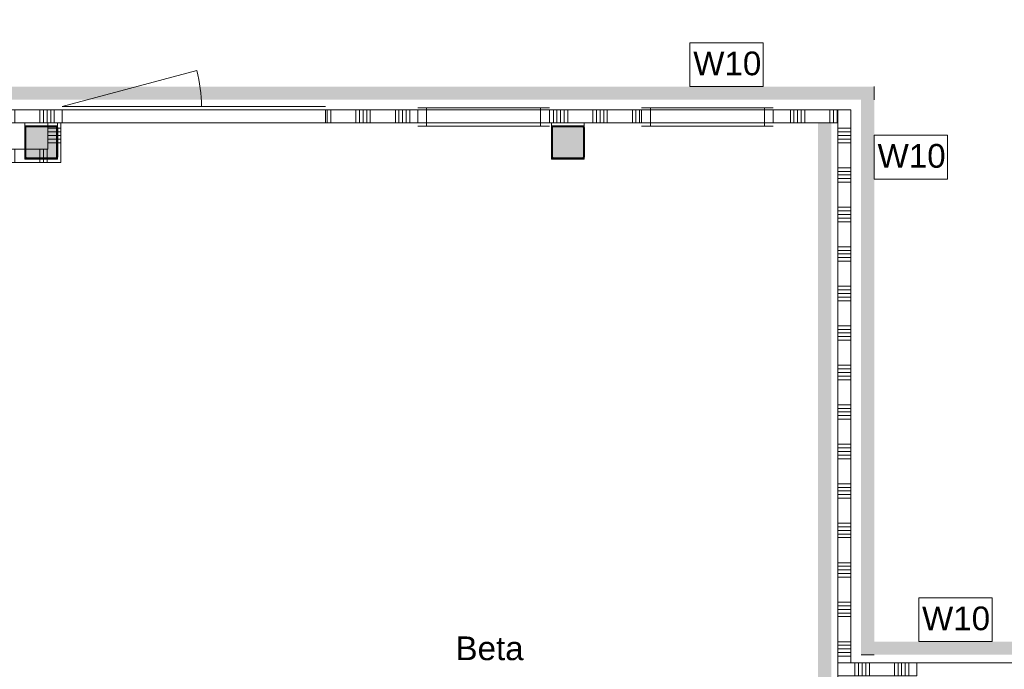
# Model space of a CAD drawing. Header units: millimetres. Extents: x -850 to 154668, y -80411 to 71019.
# Tile 223 of 236: x 81447 to 88925, y 4700 to 9635. Entities that reach past the tile are written whole.
import ezdxf
from ezdxf.enums import TextEntityAlignment as Align

# ---------------------------------------------------------------- set-up
doc = ezdxf.new("R2010")
doc.units = ezdxf.units.MM
doc.header["$MEASUREMENT"] = 0
for name, color, linetype in [('New_22 NC Binnenwanden', 7, 'Continuous'), ('New_22 NC Binnenwanden Deuren', 7, 'Continuous'), ('New_22 NC Binnenwanden Doorsnede-arcering', 7, 'Continuous'), ('New_22 NC Binnenwanden Laagscheidingslijnen', 7, 'Continuous'), ('New_22 NC Binnenwanden Ramen', 7, 'Continuous'), ('New_Info Wandafwerking aanduiding', 7, 'Continuous'), ('New_Info Wandafwerking aanduiding Doorsnede-arcering', 7, 'Continuous'), ('New_Z Ruimtefuncties', 7, 'Continuous'), ('New_Z Ruimtefuncties Zone omranding', 7, 'Continuous'), ('New_Z Ruimtefuncties Zone tekst', 7, 'Continuous'), ('S-COLS-____-OTLN.RVT S', 7, 'Continuous'), ('S-COLS-____-OTLN.RVT S 2D arcering', 7, 'Continuous')]:
    doc.layers.add(name, color=color, linetype=linetype)
doc.styles.add('GENERATED_STYLE_1', font='arial.ttf')
doc.styles.add('GENERATED_STYLE_2', font='arial.ttf')

# ---------------------------------------------------------------- blocks, each defined once
blk = doc.blocks.new('*X1420')
at = {"layer": 'New_22 NC Binnenwanden Doorsnede-arcering', "color": 254, "linetype": 'Continuous', "lineweight": 0, "true_color": 0xe9ebeb}
for p, q in [((81734.7, 8809.7), (81760, 8809.7)), ((81735, 8782.3), (81760, 8782.3)), ((81735, 8754.9), (81760, 8754.9)), ((81735, 8727.4), (81760, 8727.4)), ((81735, 8700), (81760, 8700))]:
    blk.add_line(p, q, dxfattribs=at)
blk = doc.blocks.new('*X1421')
at = {"layer": 'New_22 NC Binnenwanden Doorsnede-arcering', "color": 254, "linetype": 'Continuous', "lineweight": 0, "true_color": 0xe9ebeb}
for p, q in [((81660, 8809.7), (81670.1, 8809.7)), ((81660, 8782.3), (81670.1, 8782.3)), ((81660, 8754.9), (81670.1, 8754.9)), ((81670.1, 8809.7), (81726.7, 8809.7)), ((81670.1, 8782.3), (81727, 8782.3)), ((81670.1, 8754.9), (81727, 8754.9)), ((81660, 8727.4), (81670.1, 8727.4)), ((81660, 8700), (81670.1, 8700)), ((81670.1, 8727.4), (81727, 8727.4)), ((81670.1, 8700), (81727, 8700))]:
    blk.add_line(p, q, dxfattribs=at)
blk = doc.blocks.new('Wall_239_1', base_point=(81760, 8850))
at = {"layer": 'New_22 NC Binnenwanden', "color": 8, "linetype": 'Continuous', "lineweight": 0, "true_color": 0x778488, "flags": 128}
for points in [[(81660, 8850), (81660, 8825)], [(81760, 8850), (81660, 8850)], [(81760, 8550), (81760, 8850)], [(81660, 8817), (81660, 8650)], [(81760, 8550), (81660, 8550)]]:
    blk.add_lwpolyline(points, dxfattribs=at)
at = {"layer": 'New_22 NC Binnenwanden', "color": 8, "lineweight": 0, "true_color": 0x778488}
for name in ['*X1421', '*X1420']:
    blk.add_blockref(name, (0, 0), dxfattribs=at)
blk = doc.blocks.new('*X1425')
at = {"layer": 'New_22 NC Binnenwanden Doorsnede-arcering', "color": 254, "linetype": 'Continuous', "lineweight": 0, "true_color": 0xe9ebeb}
for p, q in [((80509.7, 8624.7), (80509.7, 8559.3)), ((80454.9, 8569.9), (80454.9, 8559.3)), ((80454.9, 8559.3), (80454.9, 8550)), ((80482.3, 8597.3), (80482.3, 8559.3)), ((80482.3, 8559.3), (80482.3, 8550)), ((80509.7, 8559.3), (80509.7, 8550))]:
    blk.add_line(p, q, dxfattribs=at)
blk = doc.blocks.new('*X1426')
at = {"layer": 'New_22 NC Binnenwanden Doorsnede-arcering', "color": 254, "linetype": 'Continuous', "lineweight": 0, "true_color": 0xe9ebeb}
for p, q in [((80700, 8650), (80700, 8559.3)), ((80700, 8559.3), (80700, 8550))]:
    blk.add_line(p, q, dxfattribs=at)
blk = doc.blocks.new('*X1427')
at = {"layer": 'New_22 NC Binnenwanden Doorsnede-arcering', "color": 254, "linetype": 'Continuous', "lineweight": 0, "true_color": 0xe9ebeb}
for p, q in [((81000, 8650), (81000, 8559.3)), ((81027.4, 8650), (81027.4, 8559.3)), ((81054.9, 8650), (81054.9, 8559.3)), ((81082.3, 8650), (81082.3, 8559.3)), ((81109.7, 8650), (81109.7, 8559.3)), ((81300, 8650), (81300, 8559.3)), ((81327.4, 8650), (81327.4, 8559.3)), ((81354.9, 8650), (81354.9, 8559.3)), ((81382.3, 8650), (81382.3, 8559.3)), ((81409.7, 8650), (81409.7, 8559.3)), ((81000, 8559.3), (81000, 8550)), ((81027.4, 8559.3), (81027.4, 8550)), ((81054.9, 8559.3), (81054.9, 8550)), ((81082.3, 8559.3), (81082.3, 8550)), ((81109.7, 8559.3), (81109.7, 8550)), ((81300, 8559.3), (81300, 8550)), ((81327.4, 8559.3), (81327.4, 8550)), ((81354.9, 8559.3), (81354.9, 8550)), ((81382.3, 8559.3), (81382.3, 8550)), ((81409.7, 8559.3), (81409.7, 8550)), ((81600, 8575), (81600, 8559.3)), ((81600, 8559.3), (81600, 8550)), ((81627.4, 8575), (81627.4, 8559.3)), ((81627.4, 8559.3), (81627.4, 8550)), ((81654.9, 8575), (81654.9, 8559.3)), ((81654.9, 8559.3), (81654.9, 8550))]:
    blk.add_line(p, q, dxfattribs=at)
blk = doc.blocks.new('*X1428')
at = {"layer": 'New_22 NC Binnenwanden Doorsnede-arcering', "color": 254, "linetype": 'Continuous', "lineweight": 0, "true_color": 0xe9ebeb}
for p, q in [((81600, 8650), (81600, 8583)), ((81627.4, 8650), (81627.4, 8583)), ((81654.9, 8650), (81654.9, 8583))]:
    blk.add_line(p, q, dxfattribs=at)
blk = doc.blocks.new('*X1429')
at = {"layer": 'New_22 NC Binnenwanden Doorsnede-arcering', "color": 254, "linetype": 'Continuous', "lineweight": 0, "true_color": 0xe9ebeb}
for p, q in [((80454.9, 8650), (80454.9, 8569.9)), ((80482.3, 8650), (80482.3, 8597.3)), ((80509.7, 8650), (80509.7, 8624.7))]:
    blk.add_line(p, q, dxfattribs=at)
blk = doc.blocks.new('Wall_240_1', base_point=(81760, 8550))
at = {"layer": 'New_22 NC Binnenwanden', "color": 8, "linetype": 'Continuous', "lineweight": 0, "true_color": 0x778488, "flags": 128}
for points in [[(80435, 8550), (80435, 8650)], [(81485, 8650), (80535, 8650)], [(81660, 8650), (81493, 8650)], [(80435, 8550), (80710, 8550)], [(80810, 8550), (81660, 8550)]]:
    blk.add_lwpolyline(points, dxfattribs=at)
at = {"layer": 'New_22 NC Binnenwanden Laagscheidingslijnen', "color": 8, "linetype": 'Continuous', "lineweight": 0, "true_color": 0x778488}
for p, q in [((80710, 8650), (80710, 8550)), ((80810, 8550), (80810, 8650))]:
    blk.add_line(p, q, dxfattribs=at)
at = {"layer": 'New_22 NC Binnenwanden', "color": 8, "lineweight": 0, "true_color": 0x778488}
for name in ['*X1429', '*X1425', '*X1426', '*X1427', '*X1428']:
    blk.add_blockref(name, (0, 0), dxfattribs=at)
blk = doc.blocks.new('Wall_327_1', base_point=(87560, 8850))
at = {"layer": 'New_Info Wandafwerking aanduiding Doorsnede-arcering', "linetype": 'Continuous', "lineweight": 0, "true_color": 0x000000}
blk.add_hatch(color=18, dxfattribs=at).paths.add_polyline_path([(87510, 8850), (87510, 0), (87610, 0), (87610, 8850)])
at = {"layer": 'New_Info Wandafwerking aanduiding', "color": 9, "linetype": 'Continuous', "lineweight": 0, "flags": 128}
for points in [[(87610, 8850), (87510, 8850)], [(87610, 0), (87510, 0)]]:
    blk.add_lwpolyline(points, dxfattribs=at)
blk = doc.blocks.new('Column 103[103]_1', base_point=(0.5, 3))
at = {"layer": 'S-COLS-____-OTLN.RVT S 2D arcering', "linetype": 'Continuous', "lineweight": 0, "true_color": 0x778488}
h = blk.add_hatch(color=8, dxfattribs=at)
h.paths.add_polyline_path([(81485.5, 8591), (81486.5, 8586), (81489.3, 8581.8), (81493.5, 8578.9), (81498.5, 8578), (81722.5, 8578), (81727.5, 8578.9), (81731.7, 8581.8), (81734.5, 8586), (81735.5, 8591), (81735.5, 8815), (81734.5, 8819.9), (81731.7, 8824.1), (81727.5, 8827), (81722.5, 8828), (81498.5, 8828), (81493.5, 8827), (81489.3, 8824.1), (81486.5, 8819.9), (81485.5, 8815)])
h.paths.add_polyline_path([(81722.5, 8586), (81498.5, 8586), (81496.6, 8586.3), (81495, 8587.4), (81493.9, 8589), (81493.5, 8591), (81493.5, 8815), (81493.9, 8816.9), (81495, 8818.5), (81496.6, 8819.6), (81498.5, 8820), (81722.5, 8820), (81724.4, 8819.6), (81726.1, 8818.5), (81727.1, 8816.9), (81727.5, 8815), (81727.5, 8591), (81727.1, 8589), (81726.1, 8587.4), (81724.4, 8586.3)], flags=0)
blk.add_hatch(color=8, dxfattribs=at).paths.add_polyline_path([(81722.5, 8820), (81498.5, 8820), (81496.6, 8819.6), (81495, 8818.5), (81493.9, 8816.9), (81493.5, 8815), (81493.5, 8591), (81493.9, 8589), (81495, 8587.4), (81496.6, 8586.3), (81498.5, 8586), (81722.5, 8586), (81724.4, 8586.3), (81726.1, 8587.4), (81727.1, 8589), (81727.5, 8591), (81727.5, 8815), (81727.1, 8816.9), (81726.1, 8818.5), (81724.4, 8819.6)])
at = {"layer": 'S-COLS-____-OTLN.RVT S', "color": 1, "linetype": 'Continuous', "lineweight": 0}
for p, q in [((81489.3, 8824.1), (81486.5, 8819.9)), ((81493.5, 8827), (81489.3, 8824.1)), ((81498.5, 8828), (81493.5, 8827)), ((81722.5, 8828), (81498.5, 8828)), ((81727.5, 8827), (81722.5, 8828)), ((81731.7, 8824.1), (81727.5, 8827)), ((81734.5, 8819.9), (81731.7, 8824.1)), ((81486.5, 8819.9), (81485.5, 8815)), ((81485.5, 8815), (81485.5, 8591)), ((81493.5, 8815), (81493.9, 8816.9)), ((81493.5, 8591), (81493.5, 8815)), ((81493.9, 8816.9), (81495, 8818.5)), ((81495, 8818.5), (81496.6, 8819.6)), ((81496.6, 8819.6), (81498.5, 8820)), ((81498.5, 8820), (81722.5, 8820)), ((81722.5, 8820), (81724.4, 8819.6)), ((81724.4, 8819.6), (81726.1, 8818.5)), ((81726.1, 8818.5), (81727.1, 8816.9)), ((81727.1, 8816.9), (81727.5, 8815)), ((81727.5, 8815), (81727.5, 8591)), ((81735.5, 8815), (81734.5, 8819.9)), ((81735.5, 8591), (81735.5, 8815)), ((81485.5, 8591), (81486.5, 8586)), ((81486.5, 8586), (81489.3, 8581.8)), ((81489.3, 8581.8), (81493.5, 8578.9)), ((81493.9, 8589), (81493.5, 8591)), ((81493.5, 8578.9), (81498.5, 8578)), ((81495, 8587.4), (81493.9, 8589)), ((81496.6, 8586.3), (81495, 8587.4)), ((81498.5, 8586), (81496.6, 8586.3)), ((81722.5, 8586), (81498.5, 8586)), ((81498.5, 8578), (81722.5, 8578)), ((81724.4, 8586.3), (81722.5, 8586)), ((81722.5, 8578), (81727.5, 8578.9)), ((81726.1, 8587.4), (81724.4, 8586.3)), ((81727.1, 8589), (81726.1, 8587.4)), ((81727.5, 8591), (81727.1, 8589)), ((81727.5, 8578.9), (81731.7, 8581.8)), ((81731.7, 8581.8), (81734.5, 8586)), ((81734.5, 8586), (81735.5, 8591))]:
    blk.add_line(p, q, dxfattribs=at)
blk = doc.blocks.new('Column 104[104]_1', base_point=(0.5, 3))
at = {"layer": 'S-COLS-____-OTLN.RVT S 2D arcering', "linetype": 'Continuous', "lineweight": 0, "true_color": 0x778488}
h = blk.add_hatch(color=8, dxfattribs=at)
h.paths.add_polyline_path([(85485.5, 8591), (85486.5, 8586), (85489.3, 8581.8), (85493.5, 8578.9), (85498.5, 8578), (85722.5, 8578), (85727.5, 8578.9), (85731.7, 8581.8), (85734.5, 8586), (85735.5, 8591), (85735.5, 8815), (85734.5, 8819.9), (85731.7, 8824.1), (85727.5, 8827), (85722.5, 8828), (85498.5, 8828), (85493.5, 8827), (85489.3, 8824.1), (85486.5, 8819.9), (85485.5, 8815)])
h.paths.add_polyline_path([(85722.5, 8586), (85498.5, 8586), (85496.6, 8586.3), (85495, 8587.4), (85493.9, 8589), (85493.5, 8591), (85493.5, 8815), (85493.9, 8816.9), (85495, 8818.5), (85496.6, 8819.6), (85498.5, 8820), (85722.5, 8820), (85724.4, 8819.6), (85726.1, 8818.5), (85727.1, 8816.9), (85727.5, 8815), (85727.5, 8591), (85727.1, 8589), (85726.1, 8587.4), (85724.4, 8586.3)], flags=0)
blk.add_hatch(color=8, dxfattribs=at).paths.add_polyline_path([(85722.5, 8820), (85498.5, 8820), (85496.6, 8819.6), (85495, 8818.5), (85493.9, 8816.9), (85493.5, 8815), (85493.5, 8591), (85493.9, 8589), (85495, 8587.4), (85496.6, 8586.3), (85498.5, 8586), (85722.5, 8586), (85724.4, 8586.3), (85726.1, 8587.4), (85727.1, 8589), (85727.5, 8591), (85727.5, 8815), (85727.1, 8816.9), (85726.1, 8818.5), (85724.4, 8819.6)])
at = {"layer": 'S-COLS-____-OTLN.RVT S', "color": 1, "linetype": 'Continuous', "lineweight": 0}
for p, q in [((85489.3, 8824.1), (85486.5, 8819.9)), ((85493.5, 8827), (85489.3, 8824.1)), ((85498.5, 8828), (85493.5, 8827)), ((85722.5, 8828), (85498.5, 8828)), ((85727.5, 8827), (85722.5, 8828)), ((85731.7, 8824.1), (85727.5, 8827)), ((85734.5, 8819.9), (85731.7, 8824.1)), ((85486.5, 8819.9), (85485.5, 8815)), ((85485.5, 8815), (85485.5, 8591)), ((85493.5, 8815), (85493.9, 8816.9)), ((85493.5, 8591), (85493.5, 8815)), ((85493.9, 8816.9), (85495, 8818.5)), ((85495, 8818.5), (85496.6, 8819.6)), ((85496.6, 8819.6), (85498.5, 8820)), ((85498.5, 8820), (85722.5, 8820)), ((85722.5, 8820), (85724.4, 8819.6)), ((85724.4, 8819.6), (85726.1, 8818.5)), ((85726.1, 8818.5), (85727.1, 8816.9)), ((85727.1, 8816.9), (85727.5, 8815)), ((85727.5, 8815), (85727.5, 8591)), ((85735.5, 8815), (85734.5, 8819.9)), ((85735.5, 8591), (85735.5, 8815)), ((85485.5, 8591), (85486.5, 8586)), ((85486.5, 8586), (85489.3, 8581.8)), ((85489.3, 8581.8), (85493.5, 8578.9)), ((85493.9, 8589), (85493.5, 8591)), ((85493.5, 8578.9), (85498.5, 8578)), ((85495, 8587.4), (85493.9, 8589)), ((85496.6, 8586.3), (85495, 8587.4)), ((85498.5, 8586), (85496.6, 8586.3)), ((85722.5, 8586), (85498.5, 8586)), ((85498.5, 8578), (85722.5, 8578)), ((85724.4, 8586.3), (85722.5, 8586)), ((85722.5, 8578), (85727.5, 8578.9)), ((85726.1, 8587.4), (85724.4, 8586.3)), ((85727.1, 8589), (85726.1, 8587.4)), ((85727.5, 8591), (85727.1, 8589)), ((85727.5, 8578.9), (85731.7, 8581.8)), ((85731.7, 8581.8), (85734.5, 8586)), ((85734.5, 8586), (85735.5, 8591))]:
    blk.add_line(p, q, dxfattribs=at)
blk = doc.blocks.new('*X2585')
at = {"layer": 'New_22 NC Binnenwanden Doorsnede-arcering', "color": 254, "linetype": 'Continuous', "lineweight": 0, "true_color": 0xe9ebeb}
for p, q in [((87790.3, 4650), (87790.3, 4750)), ((87817.7, 4650), (87817.7, 4750)), ((87845.1, 4650), (87845.1, 4750)), ((87872.6, 4650), (87872.6, 4750)), ((87900, 4650), (87900, 4750)), ((88090.3, 4650), (88090.3, 4750)), ((88117.7, 4650), (88117.7, 4750)), ((88145.1, 4650), (88145.1, 4750)), ((88172.6, 4650), (88172.6, 4750)), ((88200, 4650), (88200, 4750))]:
    blk.add_line(p, q, dxfattribs=at)
blk = doc.blocks.new('*X2586')
at = {"layer": 'New_22 NC Binnenwanden Doorsnede-arcering', "color": 254, "linetype": 'Continuous', "lineweight": 0, "true_color": 0xe9ebeb}
for p, q in [((89672.6, 4650), (89672.6, 4750)), ((89700, 4650), (89700, 4750))]:
    blk.add_line(p, q, dxfattribs=at)
blk = doc.blocks.new('D1 zl1-b 22')
at = {"layer": 'New_22 NC Binnenwanden Deuren', "color": 1, "linetype": 'Continuous', "lineweight": 0}
for p, q in [((700, 0), (-321, 273.6)), ((-700, 0), (-357, 0)), ((700, 0), (-357, 0))]:
    blk.add_line(p, q, dxfattribs=at)
at = {"layer": 'New_22 NC Binnenwanden Deuren', "color": 7, "linetype": 'Continuous', "lineweight": 0}
for p, q in [((-700, -114), (-700, -14)), ((-700, -114), (-700, -14)), ((700, -114), (700, -14)), ((700, -114), (700, -14))]:
    blk.add_line(p, q, dxfattribs=at)
at = {"layer": 'New_22 NC Binnenwanden Deuren', "color": 1, "linetype": 'Continuous', "lineweight": 0}
blk.add_arc((700, 0), 1057, 165, 180, dxfattribs=at)
blk = doc.blocks.new('Wall_517_1', base_point=(87660, 4750))
at = {"layer": 'New_22 NC Binnenwanden', "color": 8, "linetype": 'Continuous', "lineweight": 0, "true_color": 0x778488}
for p, q in [((88260, 4750), (88260, 4650)), ((89660, 4750), (89660, 4650))]:
    blk.add_line(p, q, dxfattribs=at)
at = {"layer": 'New_22 NC Binnenwanden', "color": 8, "linetype": 'Continuous', "lineweight": 0, "true_color": 0x778488, "flags": 128}
for points in [[(88260, 4750), (87660, 4750)], [(87660, 4750), (87660, 4650)], [(89810, 4750), (89660, 4750)], [(89810, 4750), (89810, 4650)], [(87760, 4650), (88260, 4650)], [(89660, 4650), (89710, 4650)]]:
    blk.add_lwpolyline(points, dxfattribs=at)
at = {"layer": 'New_22 NC Binnenwanden Laagscheidingslijnen', "color": 8, "linetype": 'Continuous', "lineweight": 0, "true_color": 0x778488}
for p, q in [((87760, 4650), (87660, 4650)), ((89810, 4650), (89710, 4650))]:
    blk.add_line(p, q, dxfattribs=at)
at = {"layer": 'New_22 NC Binnenwanden', "color": 8, "lineweight": 0, "true_color": 0x778488}
for name in ['*X2585', '*X2586']:
    blk.add_blockref(name, (0, 0), dxfattribs=at)
at = {"layer": 'New_22 NC Binnenwanden Deuren', "color": 1, "linetype": 'Continuous', "lineweight": 0, "zscale": 1000, "rotation": 179.9999168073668}
blk.add_blockref('D1 zl1-b 22', (88960, 4636), dxfattribs=at)
blk = doc.blocks.new('*X2760')
at = {"layer": 'New_22 NC Binnenwanden Doorsnede-arcering', "color": 254, "linetype": 'Continuous', "lineweight": 0, "true_color": 0xe9ebeb}
for p, q in [((87660, 8809.7), (87733, 8809.7)), ((87660, 8782.3), (87733, 8782.3)), ((87660, 8754.9), (87733, 8754.9)), ((87733, 8809.7), (87760, 8809.7)), ((87733, 8782.3), (87760, 8782.3)), ((87733, 8754.9), (87760, 8754.9)), ((87660, 8727.4), (87733, 8727.4)), ((87660, 8700), (87733, 8700)), ((87733, 8727.4), (87760, 8727.4)), ((87733, 8700), (87760, 8700)), ((87660, 8509.7), (87733, 8509.7)), ((87660, 8482.3), (87733, 8482.3)), ((87660, 8454.9), (87733, 8454.9)), ((87733, 8509.7), (87760, 8509.7)), ((87733, 8482.3), (87760, 8482.3)), ((87733, 8454.9), (87760, 8454.9)), ((87660, 8427.4), (87733, 8427.4)), ((87660, 8400), (87733, 8400)), ((87733, 8427.4), (87760, 8427.4)), ((87733, 8400), (87760, 8400)), ((87660, 8209.7), (87733, 8209.7)), ((87660, 8182.3), (87733, 8182.3)), ((87660, 8154.9), (87733, 8154.9)), ((87733, 8209.7), (87760, 8209.7)), ((87733, 8182.3), (87760, 8182.3)), ((87733, 8154.9), (87760, 8154.9)), ((87660, 8127.4), (87733, 8127.4)), ((87660, 8100), (87733, 8100)), ((87733, 8127.4), (87760, 8127.4)), ((87733, 8100), (87760, 8100)), ((87660, 7909.7), (87733, 7909.7)), ((87660, 7882.3), (87733, 7882.3)), ((87660, 7854.9), (87733, 7854.9)), ((87733, 7909.7), (87760, 7909.7)), ((87733, 7882.3), (87760, 7882.3)), ((87733, 7854.9), (87760, 7854.9)), ((87660, 7827.4), (87733, 7827.4)), ((87660, 7800), (87733, 7800)), ((87733, 7827.4), (87760, 7827.4)), ((87733, 7800), (87760, 7800)), ((87660, 7609.7), (87733, 7609.7)), ((87660, 7582.3), (87733, 7582.3)), ((87660, 7554.9), (87733, 7554.9)), ((87733, 7609.7), (87760, 7609.7)), ((87733, 7582.3), (87760, 7582.3)), ((87733, 7554.9), (87760, 7554.9)), ((87660, 7527.4), (87733, 7527.4)), ((87660, 7500), (87733, 7500)), ((87733, 7527.4), (87760, 7527.4)), ((87733, 7500), (87760, 7500)), ((87660, 7309.7), (87733, 7309.7)), ((87660, 7282.3), (87733, 7282.3)), ((87660, 7254.9), (87733, 7254.9)), ((87733, 7309.7), (87760, 7309.7)), ((87733, 7282.3), (87760, 7282.3)), ((87733, 7254.9), (87760, 7254.9)), ((87660, 7227.4), (87733, 7227.4)), ((87660, 7200), (87733, 7200)), ((87733, 7227.4), (87760, 7227.4)), ((87733, 7200), (87760, 7200)), ((87660, 7009.7), (87733, 7009.7)), ((87660, 6982.3), (87733, 6982.3)), ((87660, 6954.9), (87733, 6954.9)), ((87733, 7009.7), (87760, 7009.7)), ((87733, 6982.3), (87760, 6982.3)), ((87733, 6954.9), (87760, 6954.9)), ((87660, 6927.4), (87733, 6927.4)), ((87660, 6900), (87733, 6900)), ((87733, 6927.4), (87760, 6927.4)), ((87733, 6900), (87760, 6900)), ((87660, 6709.7), (87733, 6709.7)), ((87660, 6682.3), (87733, 6682.3)), ((87733, 6709.7), (87760, 6709.7)), ((87733, 6682.3), (87760, 6682.3)), ((87660, 6654.9), (87733, 6654.9)), ((87660, 6627.4), (87733, 6627.4)), ((87660, 6600), (87733, 6600)), ((87733, 6654.9), (87760, 6654.9)), ((87733, 6627.4), (87760, 6627.4)), ((87733, 6600), (87760, 6600)), ((87660, 6409.7), (87733, 6409.7)), ((87660, 6382.3), (87733, 6382.3)), ((87733, 6409.7), (87760, 6409.7)), ((87733, 6382.3), (87760, 6382.3)), ((87660, 6354.9), (87733, 6354.9)), ((87660, 6327.4), (87733, 6327.4)), ((87660, 6300), (87733, 6300)), ((87733, 6354.9), (87760, 6354.9)), ((87733, 6327.4), (87760, 6327.4)), ((87733, 6300), (87760, 6300)), ((87660, 6109.7), (87733, 6109.7)), ((87660, 6082.3), (87733, 6082.3)), ((87733, 6109.7), (87760, 6109.7)), ((87733, 6082.3), (87760, 6082.3)), ((87660, 6054.9), (87733, 6054.9)), ((87660, 6027.4), (87733, 6027.4)), ((87660, 6000), (87733, 6000)), ((87733, 6054.9), (87760, 6054.9)), ((87733, 6027.4), (87760, 6027.4)), ((87733, 6000), (87760, 6000)), ((87660, 5809.7), (87733, 5809.7)), ((87660, 5782.3), (87733, 5782.3)), ((87733, 5809.7), (87760, 5809.7)), ((87733, 5782.3), (87760, 5782.3)), ((87660, 5754.9), (87733, 5754.9)), ((87660, 5727.4), (87733, 5727.4)), ((87660, 5700), (87733, 5700)), ((87733, 5754.9), (87760, 5754.9)), ((87733, 5727.4), (87760, 5727.4)), ((87733, 5700), (87760, 5700)), ((87660, 5509.7), (87733, 5509.7)), ((87660, 5482.3), (87733, 5482.3)), ((87733, 5509.7), (87760, 5509.7)), ((87733, 5482.3), (87760, 5482.3)), ((87660, 5454.9), (87733, 5454.9)), ((87660, 5427.4), (87733, 5427.4)), ((87660, 5400), (87733, 5400)), ((87733, 5454.9), (87760, 5454.9)), ((87733, 5427.4), (87760, 5427.4)), ((87733, 5400), (87760, 5400)), ((87660, 5209.7), (87733, 5209.7)), ((87660, 5182.3), (87733, 5182.3)), ((87733, 5209.7), (87760, 5209.7)), ((87733, 5182.3), (87760, 5182.3)), ((87660, 5154.9), (87733, 5154.9)), ((87660, 5127.4), (87733, 5127.4)), ((87660, 5100), (87733, 5100)), ((87733, 5154.9), (87760, 5154.9)), ((87733, 5127.4), (87760, 5127.4)), ((87733, 5100), (87760, 5100)), ((87660, 4909.7), (87733, 4909.7)), ((87660, 4882.3), (87733, 4882.3)), ((87733, 4909.7), (87760, 4909.7)), ((87733, 4882.3), (87760, 4882.3)), ((87660, 4854.9), (87733, 4854.9)), ((87660, 4827.4), (87733, 4827.4)), ((87660, 4800), (87733, 4800)), ((87733, 4854.9), (87760, 4854.9)), ((87733, 4827.4), (87760, 4827.4)), ((87733, 4800), (87760, 4800))]:
    blk.add_line(p, q, dxfattribs=at)
blk = doc.blocks.new('Wall_572_1', base_point=(87760, 4750))
at = {"layer": 'New_22 NC Binnenwanden', "color": 8, "linetype": 'Continuous', "lineweight": 0, "true_color": 0x778488, "flags": 128}
for points in [[(87760, 8950), (87660, 8950)], [(87660, 8950), (87660, 4750)], [(87760, 4750), (87760, 8950)], [(87760, 4750), (87660, 4750)]]:
    blk.add_lwpolyline(points, dxfattribs=at)
at = {"layer": 'New_22 NC Binnenwanden', "color": 8, "lineweight": 0, "true_color": 0x778488}
blk.add_blockref('*X2760', (0, 0), dxfattribs=at)
blk = doc.blocks.new('*X2824')
at = {"layer": 'New_22 NC Binnenwanden Doorsnede-arcering', "color": 254, "linetype": 'Continuous', "lineweight": 0, "true_color": 0xe9ebeb}
for p, q in [((80454.9, 8950), (80454.9, 8916)), ((80454.9, 8916), (80454.9, 8850)), ((80482.3, 8950), (80482.3, 8916)), ((80482.3, 8916), (80482.3, 8850)), ((80509.7, 8950), (80509.7, 8916)), ((80509.7, 8916), (80509.7, 8850)), ((80700, 8950), (80700, 8916)), ((80700, 8916), (80700, 8850)), ((80727.4, 8950), (80727.4, 8916)), ((80727.4, 8916), (80727.4, 8850)), ((80754.9, 8950), (80754.9, 8916)), ((80754.9, 8916), (80754.9, 8850)), ((80782.3, 8950), (80782.3, 8916)), ((80782.3, 8916), (80782.3, 8850)), ((80809.7, 8950), (80809.7, 8916)), ((80809.7, 8916), (80809.7, 8850)), ((81000, 8950), (81000, 8916)), ((81000, 8916), (81000, 8850)), ((81027.4, 8950), (81027.4, 8916)), ((81027.4, 8916), (81027.4, 8850)), ((81054.9, 8950), (81054.9, 8916)), ((81054.9, 8916), (81054.9, 8850)), ((81082.3, 8950), (81082.3, 8916)), ((81082.3, 8916), (81082.3, 8850)), ((81109.7, 8950), (81109.7, 8916)), ((81109.7, 8916), (81109.7, 8850)), ((81300, 8950), (81300, 8916)), ((81300, 8916), (81300, 8850)), ((81327.4, 8950), (81327.4, 8916)), ((81327.4, 8916), (81327.4, 8850)), ((81354.9, 8950), (81354.9, 8916)), ((81354.9, 8916), (81354.9, 8850)), ((81382.3, 8950), (81382.3, 8916)), ((81382.3, 8916), (81382.3, 8850)), ((81409.7, 8950), (81409.7, 8916)), ((81409.7, 8916), (81409.7, 8850)), ((81600, 8950), (81600, 8916)), ((81600, 8916), (81600, 8850)), ((81627.4, 8950), (81627.4, 8916)), ((81627.4, 8916), (81627.4, 8850)), ((81654.9, 8950), (81654.9, 8916)), ((81654.9, 8916), (81654.9, 8850)), ((81682.3, 8950), (81682.3, 8916)), ((81682.3, 8916), (81682.3, 8850)), ((81709.7, 8950), (81709.7, 8916)), ((81709.7, 8916), (81709.7, 8850))]:
    blk.add_line(p, q, dxfattribs=at)
blk = doc.blocks.new('*X2825')
at = {"layer": 'New_22 NC Binnenwanden Doorsnede-arcering', "color": 254, "linetype": 'Continuous', "lineweight": 0, "true_color": 0xe9ebeb}
for p, q in [((83782.3, 8950), (83782.3, 8916)), ((83782.3, 8916), (83782.3, 8850)), ((83809.7, 8950), (83809.7, 8916)), ((83809.7, 8916), (83809.7, 8850)), ((84000, 8950), (84000, 8916)), ((84000, 8916), (84000, 8850)), ((84027.4, 8950), (84027.4, 8916)), ((84027.4, 8916), (84027.4, 8850)), ((84054.9, 8950), (84054.9, 8916)), ((84054.9, 8916), (84054.9, 8850)), ((84082.3, 8950), (84082.3, 8916)), ((84082.3, 8916), (84082.3, 8850)), ((84109.7, 8950), (84109.7, 8916)), ((84109.7, 8916), (84109.7, 8850)), ((84300, 8950), (84300, 8916)), ((84300, 8916), (84300, 8850)), ((84327.4, 8950), (84327.4, 8916)), ((84327.4, 8916), (84327.4, 8850)), ((84354.9, 8950), (84354.9, 8916)), ((84354.9, 8916), (84354.9, 8850)), ((84382.3, 8950), (84382.3, 8916)), ((84382.3, 8916), (84382.3, 8850)), ((84409.7, 8950), (84409.7, 8916)), ((84409.7, 8916), (84409.7, 8850))]:
    blk.add_line(p, q, dxfattribs=at)
blk = doc.blocks.new('*X2826')
at = {"layer": 'New_22 NC Binnenwanden Doorsnede-arcering', "color": 254, "linetype": 'Continuous', "lineweight": 0, "true_color": 0xe9ebeb}
for p, q in [((85500, 8950), (85500, 8916)), ((85500, 8916), (85500, 8850)), ((85527.4, 8950), (85527.4, 8916)), ((85527.4, 8916), (85527.4, 8850)), ((85554.9, 8950), (85554.9, 8916)), ((85554.9, 8916), (85554.9, 8850)), ((85582.3, 8950), (85582.3, 8916)), ((85582.3, 8916), (85582.3, 8850)), ((85609.7, 8950), (85609.7, 8916)), ((85609.7, 8916), (85609.7, 8850)), ((85800, 8950), (85800, 8916)), ((85800, 8916), (85800, 8850)), ((85827.4, 8950), (85827.4, 8916)), ((85827.4, 8916), (85827.4, 8850)), ((85854.9, 8950), (85854.9, 8916)), ((85854.9, 8916), (85854.9, 8850)), ((85882.3, 8950), (85882.3, 8916)), ((85882.3, 8916), (85882.3, 8850)), ((85909.7, 8950), (85909.7, 8916)), ((85909.7, 8916), (85909.7, 8850)), ((86100, 8950), (86100, 8916)), ((86100, 8916), (86100, 8850)), ((86127.4, 8950), (86127.4, 8916)), ((86127.4, 8916), (86127.4, 8850)), ((86154.9, 8950), (86154.9, 8916)), ((86154.9, 8916), (86154.9, 8850))]:
    blk.add_line(p, q, dxfattribs=at)
blk = doc.blocks.new('*X2827')
at = {"layer": 'New_22 NC Binnenwanden Doorsnede-arcering', "color": 254, "linetype": 'Continuous', "lineweight": 0, "true_color": 0xe9ebeb}
for p, q in [((87300, 8950), (87300, 8916)), ((87300, 8916), (87300, 8850)), ((87327.4, 8950), (87327.4, 8916)), ((87327.4, 8916), (87327.4, 8850)), ((87354.9, 8950), (87354.9, 8916)), ((87354.9, 8916), (87354.9, 8850)), ((87382.3, 8950), (87382.3, 8916)), ((87382.3, 8916), (87382.3, 8850)), ((87409.7, 8950), (87409.7, 8916)), ((87409.7, 8916), (87409.7, 8850)), ((87600, 8950), (87600, 8916)), ((87600, 8916), (87600, 8850)), ((87627.4, 8950), (87627.4, 8916)), ((87627.4, 8916), (87627.4, 8850)), ((87654.9, 8950), (87654.9, 8916)), ((87654.9, 8916), (87654.9, 8850))]:
    blk.add_line(p, q, dxfattribs=at)
blk = doc.blocks.new('R1 22_3')
at = {"layer": 'New_22 NC Binnenwanden Ramen', "color": 1, "linetype": 'Continuous', "lineweight": 0}
for p, q in [((-500, 0), (-433, 0)), ((-433, 0), (-433, -139)), ((-433, 0), (433, 0)), ((433, -139), (433, 0)), ((433, 0), (500, 0)), ((-433, -139), (-500, -139)), ((433, -139), (-433, -139)), ((500, -139), (433, -139))]:
    blk.add_line(p, q, dxfattribs=at)
at = {"layer": 'New_22 NC Binnenwanden Ramen', "color": 9, "linetype": 'Continuous', "lineweight": 0}
for p, q in [((-500, -14), (500, -14)), ((-500, -114), (500, -114))]:
    blk.add_line(p, q, dxfattribs=at)
at = {"layer": 'New_22 NC Binnenwanden Ramen', "color": 7, "linetype": 'Continuous', "lineweight": 0}
for p, q in [((-500, -14), (-500, -114)), ((-500, -14), (-500, -114)), ((500, -14), (500, -114)), ((500, -14), (500, -114))]:
    blk.add_line(p, q, dxfattribs=at)
blk = doc.blocks.new('D1 zl1-b 22_6')
at = {"layer": 'New_22 NC Binnenwanden Deuren', "color": 1, "linetype": 'Continuous', "lineweight": 0}
for p, q in [((1000, 0), (-21, 273.6)), ((-1000, 0), (-57, 0)), ((1000, 0), (-57, 0))]:
    blk.add_line(p, q, dxfattribs=at)
at = {"layer": 'New_22 NC Binnenwanden Deuren', "color": 7, "linetype": 'Continuous', "lineweight": 0}
for p, q in [((-1000, -25), (-1000, -125)), ((-1000, -25), (-1000, -125)), ((1000, -25), (1000, -125)), ((1000, -25), (1000, -125))]:
    blk.add_line(p, q, dxfattribs=at)
at = {"layer": 'New_22 NC Binnenwanden Deuren', "color": 1, "linetype": 'Continuous', "lineweight": 0}
blk.add_arc((1000, 0), 1057, 165, 180, dxfattribs=at)
blk = doc.blocks.new('Wall_590_1', base_point=(69185.5, 8850))
at = {"layer": 'New_22 NC Binnenwanden', "color": 8, "linetype": 'Continuous', "lineweight": 0, "true_color": 0x778488}
for p, q in [((81770, 8950), (81770, 8850)), ((83770, 8950), (83770, 8850)), ((84470, 8950), (84470, 8850)), ((85470, 8950), (85470, 8850)), ((86170, 8950), (86170, 8850)), ((87170, 8950), (87170, 8850))]:
    blk.add_line(p, q, dxfattribs=at)
at = {"layer": 'New_22 NC Binnenwanden', "color": 8, "linetype": 'Continuous', "lineweight": 0, "true_color": 0x778488, "flags": 128}
for points in [[(81770, 8950), (80435, 8950)], [(84470, 8950), (83770, 8950)], [(86170, 8950), (85470, 8950)], [(87660, 8950), (87170, 8950)], [(87660, 8850), (87660, 8950)], [(80435, 8850), (81770, 8850)], [(83770, 8850), (84470, 8850)], [(85470, 8850), (86170, 8850)], [(87170, 8850), (87660, 8850)]]:
    blk.add_lwpolyline(points, dxfattribs=at)
at = {"layer": 'New_22 NC Binnenwanden', "color": 8, "lineweight": 0, "true_color": 0x778488}
for name in ['*X2824', '*X2825', '*X2826', '*X2827']:
    blk.add_blockref(name, (0, 0), dxfattribs=at)
at = {"layer": 'New_22 NC Binnenwanden Deuren', "color": 1, "linetype": 'Continuous', "lineweight": 0, "xscale": -1, "zscale": 1000}
blk.add_blockref('D1 zl1-b 22_6', (82770, 8975), dxfattribs=at)
at = {"layer": 'New_22 NC Binnenwanden Ramen', "color": 1, "linetype": 'Continuous', "lineweight": 0, "xscale": -1, "zscale": 1000}
for p in [(84970, 8964), (86670, 8964)]:
    blk.add_blockref('R1 22_3', p, dxfattribs=at)
blk = doc.blocks.new('Beta_0.58_102_1', base_point=(84360, 4425))
at = {"layer": 'New_Z Ruimtefuncties Zone tekst', "color": 2, "lineweight": 0}
for tag, height, style, p in [('ROOM_NAME', 180, 'GENERATED_STYLE_1', (85273.9, 4949.6)), ('DUMMY_938', 180, 'GENERATED_STYLE_1', (85273.9, 4990.7)), ('ROOM_NUMBER', 180, 'GENERATED_STYLE_1', (85273.9, 4572.4)), ('DUMMY_939', 180, 'GENERATED_STYLE_1', (85273.9, 4613.6)), ('stWallCovering', 240, 'GENERATED_STYLE_2', (85273.9, 4181.6))]:
    blk.add_attdef(tag, text='', height=height, dxfattribs=dict(at, style=style)).set_placement(p, align=Align.TOP_RIGHT)
at = {"layer": 'New_Z Ruimtefuncties Zone tekst', "color": 2, "lineweight": 0, "style": 'GENERATED_STYLE_2'}
blk.add_attdef('DUMMY_940', text='', height=240, dxfattribs=at).set_placement((83446.1, 4236.4), align=Align.TOP_LEFT)
blk = doc.blocks.new('Wall_719_1', base_point=(44365.9, 9025.9))
at = {"layer": 'New_Info Wandafwerking aanduiding Doorsnede-arcering', "linetype": 'Continuous', "lineweight": 0}
for points in [[(87837.1, 9125.9), (44365.9, 9125.9), (44365.9, 9025.9), (87837.1, 9025.9)], [(87837.1, 9125.9), (87837.1, 9025.9), (87937.1, 9125.9)], [(87837.1, 9025.9), (87937.1, 9025.9), (87937.1, 9125.9)]]:
    blk.add_hatch(color=1, dxfattribs=at).paths.add_polyline_path(points)
at = {"layer": 'New_Info Wandafwerking aanduiding', "color": 9, "linetype": 'Continuous', "lineweight": 0, "flags": 128}
blk.add_lwpolyline([(87937.1, 9125.9), (87937.1, 9025.9)], dxfattribs=at)
blk = doc.blocks.new('Wall_720_1', base_point=(87837.1, 9025.9))
at = {"layer": 'New_Info Wandafwerking aanduiding Doorsnede-arcering', "linetype": 'Continuous', "lineweight": 0}
for points in [[(87937.1, 4910.6), (87937.1, 9025.9), (87837.1, 9025.9), (87837.1, 4910.6)], [(87837.1, 4910.6), (87837.1, 4810.6), (87937.1, 4910.6)], [(87937.1, 4910.6), (87837.1, 4810.6), (87937.1, 4810.6)]]:
    blk.add_hatch(color=1, dxfattribs=at).paths.add_polyline_path(points)
at = {"layer": 'New_Info Wandafwerking aanduiding', "color": 9, "linetype": 'Continuous', "lineweight": 0, "flags": 128}
blk.add_lwpolyline([(87837.1, 4810.6), (87937.1, 4810.6)], dxfattribs=at)
blk = doc.blocks.new('Wall_721_1', base_point=(87837.1, 4810.6))
at = {"layer": 'New_Info Wandafwerking aanduiding Doorsnede-arcering', "linetype": 'Continuous', "lineweight": 0}
for points in [[(89574.1, 4910.6), (87937.1, 4910.6), (87937.1, 4810.6), (89574.1, 4810.6)], [(89574.1, 4810.6), (89674.1, 4810.6), (89674.1, 4810.7), (89574.1, 4910.6)], [(89574.1, 4910.6), (89674.1, 4810.6), (89674.1, 4910.6)], [(89674.1, 4810.6), (89674.1, 4810.6), (89674.1, 4810.7)]]:
    blk.add_hatch(color=1, dxfattribs=at).paths.add_polyline_path(points)
at = {"layer": 'New_Info Wandafwerking aanduiding', "color": 9, "linetype": 'Continuous', "lineweight": 0, "flags": 128}
blk.add_lwpolyline([(89674.1, 4810.6), (89674.1, 4910.6)], dxfattribs=at)

msp = doc.modelspace()

# ---------------------------------------------------------------- linework, layer by layer
at = {"layer": 'New_Info Wandafwerking aanduiding', "color": 9, "linetype": 'Continuous', "lineweight": 0, "flags": 128}
for points in [[(86537.1, 9458.8), (87094, 9458.8), (87094, 9125.9), (86537.1, 9125.9)], [(87937.1, 8756.7), (88494, 8756.7), (88494, 8423.9), (87937.1, 8423.9)], [(88274.8, 5243.5), (88831.7, 5243.5), (88831.7, 4910.6), (88274.8, 4910.6)]]:
    msp.add_lwpolyline(points, close=True, dxfattribs=at)
at = {"layer": 'New_Z Ruimtefuncties Zone omranding', "color": 41, "linetype": 'Continuous', "lineweight": 0, "true_color": 0xffeeaa, "flags": 128}
msp.add_lwpolyline([(80260, 17150), (77760, 17150), (77760, 15251.3), (79555, 15251.3, -0.414214), (80655, 14151.3), (80655, 11950.6, -0.414214), (79555, 10850.6), (77160.1, 10850.6), (77160.1, 8950), (87760, 8950), (87760, 4750), (89710, 4750), (89710, 26100), (87760, 26100), (87760, 17150), (80560, 17150)], format="xyb", close=True, dxfattribs=at)
at = {"layer": 'New_Z Ruimtefuncties Zone omranding', "color": 211, "linetype": 'Continuous', "lineweight": 0, "true_color": 0xffaaff, "flags": 128}
msp.add_lwpolyline([(80810, 0), (81735, 0), (85735, 0), (87660, 0), (87660, 8850), (85735, 8850), (85735, 8575), (85485, 8575), (85485, 8850), (81735, 8850), (81735, 8575), (81485, 8575), (81485, 8850), (80810, 8850)], close=True, dxfattribs=at)

# ---------------------------------------------------------------- block references
at = {"layer": 'New_22 NC Binnenwanden', "color": 8, "lineweight": 0, "true_color": 0x778488}
for name, p in [('Wall_590_1', (69185.5, 8850)), ('Wall_572_1', (87760, 4750)), ('Wall_239_1', (81760, 8850)), ('Wall_240_1', (81760, 8550)), ('Wall_517_1', (87660, 4750))]:
    msp.add_blockref(name, p, dxfattribs=at)
at = {"layer": 'New_Info Wandafwerking aanduiding', "color": 1, "lineweight": 0}
for name, p in [('Wall_719_1', (44365.9, 9025.9)), ('Wall_720_1', (87837.1, 9025.9)), ('Wall_327_1', (87560, 8850)), ('Wall_721_1', (87837.1, 4810.6))]:
    msp.add_blockref(name, p, dxfattribs=at)
at = {"layer": 'New_Z Ruimtefuncties', "color": 2, "linetype": 'Continuous', "lineweight": 0}
msp.add_blockref('Beta_0.58_102_1', (84360, 4425), dxfattribs=at).add_auto_attribs({'ROOM_NAME': 'Beta', 'ROOM_NUMBER': '0.58', 'stWallCovering': 'W03a - W07'})
at = {"layer": 'S-COLS-____-OTLN.RVT S', "color": 1, "linetype": 'Continuous', "lineweight": 0}
for name in ['Column 103[103]_1', 'Column 104[104]_1']:
    msp.add_blockref(name, (0.5, 3), dxfattribs=at)

# ---------------------------------------------------------------- texts
at = {"layer": 'New_Info Wandafwerking aanduiding', "color": 2, "linetype": 'Continuous', "lineweight": 0, "char_height": 180, "attachment_point": 7, "style": 'GENERATED_STYLE_1'}
for insert in [(86562.1, 9209.7), (87962.1, 8507.6), (88299.8, 4994.4)]:
    msp.add_mtext('\\A1;{\\pql;\\fArial|b0|i0|c0|p38;W10}', dxfattribs=dict(at, insert=insert))

doc.saveas('drawing.dxf')
